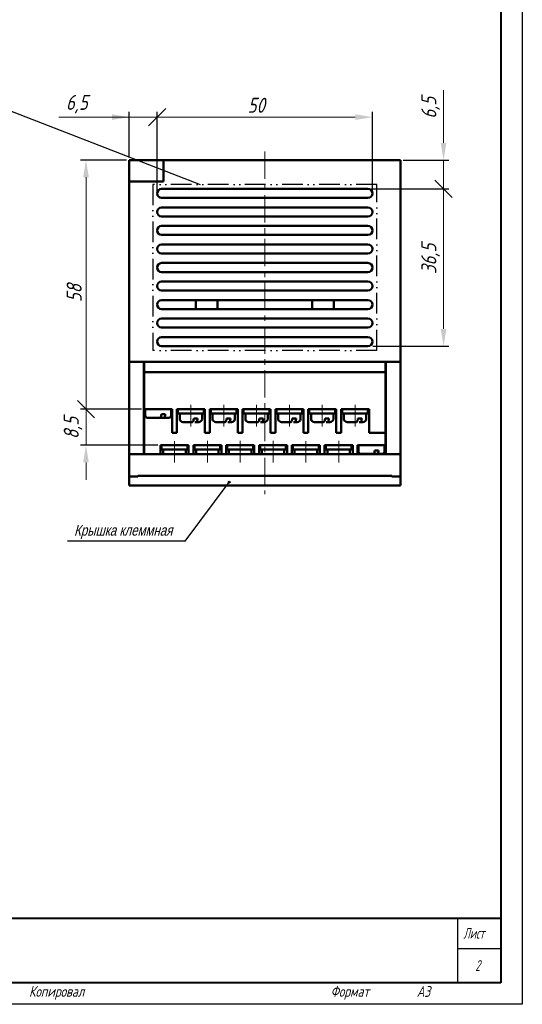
# Model space of a CAD drawing. Header units: millimetres. Extents: x 2171 to 3064, y 1134 to 1531.
# Tile 42 of 43: x 2948 to 3064, y 1134 to 1362. Entities that reach past the tile are written whole.
import ezdxf
from ezdxf.lldxf.tags import DXFTag

# ---------------------------------------------------------------- set-up
doc = ezdxf.new("R2010")
doc.units = ezdxf.units.MM
doc.linetypes.add('ACAD_ISO12W100', pattern=[21, 12, -3, 0, -3, 0, -3])
doc.linetypes.add('CENTER', pattern=[10.16, 6.35, -1.27, 1.27, -1.27])
for name, color, linetype, lineweight in [('help', 4, 'New Line1', 25), ('main', 5, 'Continuous', 50), ('size', 7, 'Continuous', 20), ('ОСЕВЫЕ', 1, 'CENTER', 15)]:
    doc.layers.add(name, color=color, linetype=linetype, lineweight=lineweight)
doc.layers.add('ФОРМАТ', color=7, linetype='Continuous')
doc.styles.add('GOST', font='GOST.shx', dxfattribs={"oblique": 15})
doc.styles.add('K5_TEXTSTYLE', font='win_eskd.shx', dxfattribs={"width": 0.8, "oblique": 15, "height": 3.5})
doc.styles.add('KTEXTSTYLE', font='GOST_AU.SHX', dxfattribs={"width": 0.96, "height": 5})
tags = doc.linetypes.add('New Line1', pattern=[0.8, 0.5, -0.3]).pattern_tags.tags
tags[6:7] = [DXFTag(74, 4), DXFTag(75, 0), DXFTag(340, '0'), DXFTag(46, 1.0), DXFTag(50, 0.0), DXFTag(44, 0.0), DXFTag(45, 0.0)]
tags[4:5] = [DXFTag(74, 4), DXFTag(75, 0), DXFTag(340, '0'), DXFTag(46, 1.0), DXFTag(50, 0.0), DXFTag(44, 0.0), DXFTag(45, 0.0)]
doc.dimstyles.new('ISO-25', dxfattribs={"dimtxt": 3.5, "dimasz": 4, "dimexe": 1.25, "dimexo": 0.625, "dimgap": 1, "dimtad": 1, "dimdec": 1, "dimrnd": 0.5, "dimtxsty": 'K5_TEXTSTYLE', "dimcen": 0, "dimclrd": 256, "dimclre": 256, "dimadec": 0, "dimazin": 2, "dimtfac": 1, "dimtdec": 1, "dimtmove": 0, "dimatfit": 1, "dimfxl": 1, "dimlwd": -1, "dimarcsym": 2})

# ---------------------------------------------------------------- blocks, each defined once
blk = doc.blocks.new('_Oblique')
at = {"color": 0, "linetype": 'ByBlock', "lineweight": -2}
blk.add_line((-0.5, -0.5), (0.5, 0.5), dxfattribs=at)
blk = doc.blocks.new('*D89')
at = {"layer": 'Defpoints', "color": 0}
for p in [(3029.52, 1339.78), (2979.52, 1322.06), (3029.52, 1322.06)]:
    blk.add_point(p, dxfattribs=at)
at = {"layer": 'size', "lineweight": -2, "ltscale": 5}
for p, q in [((2979.52, 1322.68), (2979.52, 1341.03)), ((3029.52, 1322.68), (3029.52, 1341.03))]:
    blk.add_line(p, q, dxfattribs=at)
at = {"layer": 'size', "ltscale": 5}
blk.add_line((2979.52, 1339.78), (3025.52, 1339.78), dxfattribs=at)
at = {"layer": 'size'}
blk.add_solid([(3025.52, 1339.12), (3025.52, 1340.45), (3029.52, 1339.78)], dxfattribs=at)
at = {"layer": 'size', "xscale": 4, "yscale": 4, "zscale": 4, "rotation": 180}
blk.add_blockref('_Oblique', (2979.52, 1339.78), dxfattribs=at)
at = {"layer": 'size', "color": 0, "linetype": 'ByBlock', "ltscale": 100, "insert": (3002.52, 1342.53), "char_height": 3.5, "attachment_point": 5, "style": 'GOST'}
blk.add_mtext('50', dxfattribs=at)
blk = doc.blocks.new('*D90')
at = {"layer": 'Defpoints', "color": 0}
for p in [(3028.97, 1323.11), (3028.97, 1286.61), (3046.02, 1286.61)]:
    blk.add_point(p, dxfattribs=at)
at = {"layer": 'size', "lineweight": -2, "ltscale": 5}
for p, q in [((3029.59, 1323.11), (3047.27, 1323.11)), ((3029.59, 1286.61), (3047.27, 1286.61))]:
    blk.add_line(p, q, dxfattribs=at)
at = {"layer": 'size', "ltscale": 5}
blk.add_line((3046.02, 1323.11), (3046.02, 1290.61), dxfattribs=at)
at = {"layer": 'size'}
blk.add_solid([(3045.35, 1290.61), (3046.68, 1290.61), (3046.02, 1286.61)], dxfattribs=at)
at = {"layer": 'size', "xscale": 4, "yscale": 4, "zscale": 4, "rotation": 90}
blk.add_blockref('_Oblique', (3046.02, 1323.11), dxfattribs=at)
at = {"layer": 'size', "color": 0, "linetype": 'ByBlock', "ltscale": 100, "insert": (3043, 1306.86), "char_height": 3.5, "attachment_point": 5, "rotation": 90, "style": 'GOST'}
blk.add_mtext('36,5', dxfattribs=at)
blk = doc.blocks.new('*D94')
at = {"layer": 'Defpoints', "color": 0}
for p in [(2963.02, 1271.97), (2976.52, 1271.97), (2980.32, 1263.57)]:
    blk.add_point(p, dxfattribs=at)
at = {"layer": 'size', "lineweight": -2, "ltscale": 5}
for p, q in [((2975.89, 1271.97), (2961.77, 1271.97)), ((2979.69, 1263.57), (2961.77, 1263.57))]:
    blk.add_line(p, q, dxfattribs=at)
at = {"layer": 'size', "ltscale": 5}
for p, q in [((2963.02, 1263.57), (2963.02, 1271.97)), ((2963.02, 1259.57), (2963.02, 1255.57))]:
    blk.add_line(p, q, dxfattribs=at)
at = {"layer": 'size'}
blk.add_solid([(2963.68, 1259.57), (2962.35, 1259.57), (2963.02, 1263.57)], dxfattribs=at)
at = {"layer": 'size', "xscale": 4, "yscale": 4, "zscale": 4, "rotation": 90}
blk.add_blockref('_Oblique', (2963.02, 1271.97), dxfattribs=at)
at = {"layer": 'size', "color": 0, "linetype": 'ByBlock', "ltscale": 100, "insert": (2960, 1267.57), "char_height": 3.5, "attachment_point": 5, "rotation": 90, "style": 'GOST'}
blk.add_mtext('8,5', dxfattribs=at)
blk = doc.blocks.new('*D91')
at = {"layer": 'Defpoints', "color": 0}
for p in [(2963.02, 1329.81), (2973.02, 1329.81), (2973.02, 1271.97)]:
    blk.add_point(p, dxfattribs=at)
at = {"layer": 'size', "lineweight": -2, "ltscale": 5}
for p, q in [((2972.39, 1329.81), (2961.77, 1329.81)), ((2972.39, 1271.97), (2961.77, 1271.97))]:
    blk.add_line(p, q, dxfattribs=at)
at = {"layer": 'size', "ltscale": 5}
blk.add_line((2963.02, 1271.97), (2963.02, 1325.81), dxfattribs=at)
at = {"layer": 'size'}
blk.add_solid([(2963.68, 1325.81), (2962.35, 1325.81), (2963.02, 1329.81)], dxfattribs=at)
at = {"layer": 'size', "xscale": 4, "yscale": 4, "zscale": 4, "rotation": 270}
blk.add_blockref('_Oblique', (2963.02, 1271.97), dxfattribs=at)
at = {"layer": 'size', "color": 0, "linetype": 'ByBlock', "ltscale": 100, "insert": (2960.27, 1298.89), "char_height": 3.5, "attachment_point": 5, "rotation": 90, "style": 'GOST'}
blk.add_mtext('58', dxfattribs=at)
blk = doc.blocks.new('*D92')
at = {"layer": 'Defpoints', "color": 0}
for p in [(2979.52, 1339.78), (2973.02, 1329.81), (2979.52, 1322.06)]:
    blk.add_point(p, dxfattribs=at)
at = {"layer": 'size', "lineweight": -2, "ltscale": 5}
for p, q in [((2973.02, 1330.43), (2973.02, 1341.03)), ((2979.52, 1322.68), (2979.52, 1341.03))]:
    blk.add_line(p, q, dxfattribs=at)
at = {"layer": 'size', "ltscale": 5}
for p, q in [((2973.02, 1339.78), (2956.74, 1339.78)), ((2969.02, 1339.78), (2965.02, 1339.78)), ((2973.02, 1339.78), (2979.52, 1339.78))]:
    blk.add_line(p, q, dxfattribs=at)
at = {"layer": 'size'}
blk.add_solid([(2969.02, 1339.12), (2969.02, 1340.45), (2973.02, 1339.78)], dxfattribs=at)
at = {"layer": 'size', "xscale": 4, "yscale": 4, "zscale": 4, "rotation": 180}
blk.add_blockref('_Oblique', (2979.52, 1339.78), dxfattribs=at)
at = {"layer": 'size', "color": 0, "linetype": 'ByBlock', "ltscale": 100, "insert": (2960.88, 1342.8), "char_height": 3.5, "attachment_point": 5, "style": 'GOST'}
blk.add_mtext('6,5', dxfattribs=at)
blk = doc.blocks.new('*D93')
at = {"layer": 'Defpoints', "color": 0}
for p in [(3036.02, 1329.81), (3046.02, 1329.81), (3028.47, 1323.11)]:
    blk.add_point(p, dxfattribs=at)
at = {"layer": 'size', "ltscale": 5}
for p, q in [((3046.02, 1333.81), (3046.02, 1346.08)), ((3046.02, 1323.11), (3046.02, 1329.81)), ((3046.02, 1323.11), (3046.02, 1319.11))]:
    blk.add_line(p, q, dxfattribs=at)
at = {"layer": 'size', "lineweight": -2, "ltscale": 5}
for p, q in [((3036.64, 1329.81), (3047.27, 1329.81)), ((3029.09, 1323.11), (3047.27, 1323.11))]:
    blk.add_line(p, q, dxfattribs=at)
at = {"layer": 'size'}
blk.add_solid([(3045.35, 1333.81), (3046.68, 1333.81), (3046.02, 1329.81)], dxfattribs=at)
at = {"layer": 'size', "xscale": 4, "yscale": 4, "zscale": 4, "rotation": 90}
blk.add_blockref('_Oblique', (3046.02, 1323.11), dxfattribs=at)
at = {"layer": 'size', "color": 0, "linetype": 'ByBlock', "ltscale": 100, "insert": (3043, 1341.94), "char_height": 3.5, "attachment_point": 5, "rotation": 90, "style": 'GOST'}
blk.add_mtext('6,5', dxfattribs=at)

msp = doc.modelspace()

# ---------------------------------------------------------------- hatches: boundary and pattern name
at = {"layer": 'help', "lineweight": 25, "ltscale": 5}
h = msp.add_hatch(color=256, dxfattribs=at)
h.dxf.hatch_style = 1
h.paths.add_polyline_path([(2996.046, 1254.999, 1), (2996.446, 1254.999, 1)])

# ---------------------------------------------------------------- linework, layer by layer
at = {"layer": 'help', "linetype": 'ByBlock', "ltscale": 5}
for p, q in [((2918.129, 1351.805), (2989.537, 1324.105)), ((2986.051, 1241.326), (2996.246, 1254.999))]:
    msp.add_line(p, q, dxfattribs=at)
at = {"layer": 'help', "linetype": 'ACAD_ISO12W100', "ltscale": 0.4}
for p, q in [((2978.516, 1324.105), (2978.516, 1285.605)), ((3030.516, 1324.105), (2978.516, 1324.105)), ((3030.516, 1285.605), (3030.516, 1324.105)), ((3030.516, 1285.605), (2978.516, 1285.605))]:
    msp.add_line(p, q, dxfattribs=at)
at = {"layer": 'help', "linetype": 'ByBlock', "lineweight": -2, "ltscale": 2}
msp.add_line((2986.051, 1241.326), (2958.714, 1241.326), dxfattribs=at)
at = {"layer": 'help', "linetype": 'ByBlock', "lineweight": 25, "ltscale": 5}
msp.add_circle((2996.246, 1254.999), 0.2, dxfattribs=at)
at = {"layer": 'main'}
for p, q in [((2973.016, 1324.805), (2973.016, 1329.805)), ((3036.016, 1329.805), (2973.016, 1329.805)), ((2981.016, 1324.805), (2981.016, 1329.805)), ((3036.016, 1329.805), (3036.016, 1261.474)), ((2981.016, 1324.805), (2973.016, 1324.805)), ((2973.016, 1324.805), (2973.016, 1261.474)), ((3036.016, 1282.974), (2973.016, 1282.974)), ((2976.416, 1282.974), (2976.416, 1261.474)), ((2976.516, 1271.974), (2976.516, 1282.974)), ((3032.516, 1266.474), (3032.516, 1282.974)), ((3032.616, 1282.974), (3032.616, 1261.474)), ((2982.996, 1271.974), (2976.516, 1271.974)), ((2976.516, 1261.474), (2976.516, 1271.974)), ((2976.756, 1271.964), (2976.756, 1270.464)), ((2979.756, 1271.964), (2976.756, 1271.964)), ((2982.756, 1271.964), (2979.756, 1271.964)), ((2982.756, 1270.464), (2982.756, 1271.964)), ((2982.996, 1271.974), (2982.996, 1267.474)), ((2990.616, 1271.974), (2984.116, 1271.974)), ((2984.116, 1271.974), (2984.116, 1267.474)), ((2990.366, 1271.964), (2984.366, 1271.964)), ((2984.366, 1270.964), (2984.366, 1271.964)), ((2990.366, 1270.964), (2990.366, 1271.964)), ((2990.616, 1271.974), (2990.616, 1267.474)), ((2998.236, 1271.974), (2991.736, 1271.974)), ((2991.736, 1271.974), (2991.736, 1267.474)), ((2997.986, 1271.964), (2991.986, 1271.964)), ((2991.986, 1270.964), (2991.986, 1271.964)), ((2997.986, 1270.964), (2997.986, 1271.964)), ((2998.236, 1271.974), (2998.236, 1267.474)), ((3005.856, 1271.974), (2999.356, 1271.974)), ((2999.356, 1271.974), (2999.356, 1267.474)), ((2999.606, 1270.964), (2999.606, 1271.964)), ((3005.606, 1271.964), (2999.606, 1271.964)), ((3005.606, 1270.964), (3005.606, 1271.964)), ((3005.856, 1271.974), (3005.856, 1267.474)), ((3013.476, 1271.974), (3006.976, 1271.974)), ((3006.976, 1271.974), (3006.976, 1267.474)), ((3007.226, 1270.964), (3007.226, 1271.964)), ((3013.226, 1271.964), (3007.226, 1271.964)), ((3013.226, 1270.964), (3013.226, 1271.964)), ((3013.476, 1271.974), (3013.476, 1267.474)), ((3021.096, 1271.974), (3014.596, 1271.974)), ((3014.596, 1271.974), (3014.596, 1267.474)), ((3014.846, 1270.964), (3014.846, 1271.964)), ((3020.846, 1271.964), (3014.846, 1271.964)), ((3020.846, 1270.964), (3020.846, 1271.964)), ((3021.096, 1271.974), (3021.096, 1267.474)), ((3028.716, 1271.974), (3022.216, 1271.974)), ((3022.216, 1271.974), (3022.216, 1267.474)), ((3028.466, 1271.964), (3022.466, 1271.964)), ((3022.466, 1270.964), (3022.466, 1271.964)), ((3028.466, 1270.964), (3028.466, 1271.964)), ((3028.716, 1271.974), (3028.716, 1267.474)), ((2979.756, 1269.964), (2977.256, 1269.964)), ((2982.256, 1269.964), (2979.756, 1269.964)), ((2980.509, 1270.764), (2980.982, 1270.764)), ((2980.863, 1269.964), (2980.787, 1269.964)), ((2980.863, 1269.964), (2981.057, 1269.964)), ((2980.982, 1270.764), (2981.414, 1270.764)), ((2990.366, 1270.964), (2984.366, 1270.964)), ((2988.019, 1269.764), (2988.491, 1269.764)), ((2988.491, 1269.764), (2988.924, 1269.764)), ((2997.986, 1270.964), (2991.986, 1270.964)), ((2995.639, 1269.764), (2996.111, 1269.764)), ((2996.111, 1269.764), (2996.544, 1269.764)), ((3005.606, 1270.964), (2999.606, 1270.964)), ((3003.259, 1269.764), (3003.731, 1269.764)), ((3003.731, 1269.764), (3004.164, 1269.764)), ((3013.226, 1270.964), (3007.226, 1270.964)), ((3010.879, 1269.764), (3011.351, 1269.764)), ((3011.351, 1269.764), (3011.784, 1269.764)), ((3020.846, 1270.964), (3014.846, 1270.964)), ((3018.499, 1269.764), (3018.971, 1269.764)), ((3018.971, 1269.764), (3019.404, 1269.764)), ((3028.466, 1270.964), (3022.466, 1270.964)), ((3026.119, 1269.764), (3026.591, 1269.764)), ((3026.591, 1269.764), (3027.024, 1269.764)), ((2982.996, 1266.474), (2982.996, 1267.474)), ((2984.116, 1267.474), (2984.116, 1266.474)), ((2987.661, 1268.964), (2985.54, 1268.964)), ((2985.57, 1268.964), (2985.977, 1268.964)), ((2986.437, 1268.964), (2985.977, 1268.964)), ((2987.071, 1268.964), (2987.266, 1268.964)), ((2988.372, 1268.964), (2988.296, 1268.964)), ((2988.372, 1268.964), (2988.566, 1268.964)), ((2989.193, 1268.964), (2988.566, 1268.964)), ((2988.737, 1268.964), (2989.163, 1268.964)), ((2990.616, 1266.474), (2990.616, 1267.474)), ((2991.736, 1267.474), (2991.736, 1266.474)), ((2995.281, 1268.964), (2993.16, 1268.964)), ((2993.19, 1268.964), (2993.597, 1268.964)), ((2994.057, 1268.964), (2993.597, 1268.964)), ((2994.691, 1268.964), (2994.886, 1268.964)), ((2995.992, 1268.964), (2995.916, 1268.964)), ((2995.992, 1268.964), (2996.186, 1268.964)), ((2996.813, 1268.964), (2996.186, 1268.964)), ((2996.357, 1268.964), (2996.783, 1268.964)), ((2998.236, 1266.474), (2998.236, 1267.474)), ((2999.356, 1267.474), (2999.356, 1266.474)), ((3002.901, 1268.964), (3000.78, 1268.964)), ((3000.81, 1268.964), (3001.217, 1268.964)), ((3001.677, 1268.964), (3001.217, 1268.964)), ((3002.311, 1268.964), (3002.506, 1268.964)), ((3003.612, 1268.964), (3003.536, 1268.964)), ((3003.612, 1268.964), (3003.806, 1268.964)), ((3004.433, 1268.964), (3003.806, 1268.964)), ((3003.977, 1268.964), (3004.403, 1268.964)), ((3005.856, 1266.474), (3005.856, 1267.474)), ((3006.976, 1267.474), (3006.976, 1266.474)), ((3010.521, 1268.964), (3008.4, 1268.964)), ((3008.43, 1268.964), (3008.837, 1268.964)), ((3009.297, 1268.964), (3008.837, 1268.964)), ((3009.931, 1268.964), (3010.126, 1268.964)), ((3011.232, 1268.964), (3011.156, 1268.964)), ((3011.232, 1268.964), (3011.426, 1268.964)), ((3012.053, 1268.964), (3011.426, 1268.964)), ((3011.597, 1268.964), (3012.023, 1268.964)), ((3013.476, 1266.474), (3013.476, 1267.474)), ((3014.596, 1267.474), (3014.596, 1266.474)), ((3018.141, 1268.964), (3016.02, 1268.964)), ((3016.05, 1268.964), (3016.457, 1268.964)), ((3016.917, 1268.964), (3016.457, 1268.964)), ((3017.551, 1268.964), (3017.746, 1268.964)), ((3018.852, 1268.964), (3018.776, 1268.964)), ((3018.852, 1268.964), (3019.046, 1268.964)), ((3019.673, 1268.964), (3019.046, 1268.964)), ((3019.217, 1268.964), (3019.643, 1268.964)), ((3021.096, 1266.474), (3021.096, 1267.474)), ((3022.216, 1267.474), (3022.216, 1266.474)), ((3025.761, 1268.964), (3023.64, 1268.964)), ((3023.67, 1268.964), (3024.077, 1268.964)), ((3024.537, 1268.964), (3024.077, 1268.964)), ((3025.171, 1268.964), (3025.366, 1268.964)), ((3026.472, 1268.964), (3026.396, 1268.964)), ((3026.472, 1268.964), (3026.666, 1268.964)), ((3027.293, 1268.964), (3026.666, 1268.964)), ((3026.837, 1268.964), (3027.263, 1268.964)), ((3028.716, 1266.474), (3028.716, 1267.474)), ((2984.116, 1266.474), (2982.996, 1266.474)), ((2991.736, 1266.474), (2990.616, 1266.474)), ((2999.356, 1266.474), (2998.236, 1266.474)), ((3006.976, 1266.474), (3005.856, 1266.474)), ((3014.596, 1266.474), (3013.476, 1266.474)), ((3022.216, 1266.474), (3021.096, 1266.474)), ((3032.516, 1266.474), (3028.716, 1266.474)), ((3032.516, 1263.574), (3032.516, 1266.474)), ((2980.316, 1263.574), (2980.316, 1261.474)), ((2986.816, 1263.574), (2980.316, 1263.574)), ((2980.566, 1262.564), (2980.566, 1263.564)), ((2986.566, 1263.564), (2980.566, 1263.564)), ((2986.566, 1262.564), (2980.566, 1262.564)), ((2986.566, 1262.564), (2986.566, 1263.564)), ((2986.816, 1263.574), (2986.816, 1261.474)), ((2994.436, 1263.574), (2987.936, 1263.574)), ((2987.936, 1263.574), (2987.936, 1261.474)), ((2994.186, 1263.564), (2988.186, 1263.564)), ((2988.186, 1262.564), (2988.186, 1263.564)), ((2994.186, 1262.564), (2988.186, 1262.564)), ((2994.186, 1262.564), (2994.186, 1263.564)), ((2994.436, 1263.574), (2994.436, 1261.474)), ((3002.056, 1263.574), (2995.556, 1263.574)), ((2995.556, 1263.574), (2995.556, 1261.474)), ((2995.806, 1262.564), (2995.806, 1263.564)), ((3001.806, 1263.564), (2995.806, 1263.564)), ((3001.806, 1262.564), (2995.806, 1262.564)), ((3001.806, 1262.564), (3001.806, 1263.564)), ((3002.056, 1263.574), (3002.056, 1261.474)), ((3009.676, 1263.574), (3003.176, 1263.574)), ((3003.176, 1263.574), (3003.176, 1261.474)), ((3003.426, 1262.564), (3003.426, 1263.564)), ((3009.426, 1263.564), (3003.426, 1263.564)), ((3009.426, 1262.564), (3003.426, 1262.564)), ((3009.426, 1262.564), (3009.426, 1263.564)), ((3009.676, 1263.574), (3009.676, 1261.474)), ((3017.296, 1263.574), (3010.796, 1263.574)), ((3010.796, 1263.574), (3010.796, 1261.474)), ((3011.046, 1262.564), (3011.046, 1263.564)), ((3017.046, 1263.564), (3011.046, 1263.564)), ((3017.046, 1262.564), (3011.046, 1262.564)), ((3017.046, 1262.564), (3017.046, 1263.564)), ((3017.296, 1263.574), (3017.296, 1261.474)), ((3024.916, 1263.574), (3018.416, 1263.574)), ((3018.416, 1263.574), (3018.416, 1261.474)), ((3018.666, 1262.564), (3018.666, 1263.564)), ((3024.666, 1263.564), (3018.666, 1263.564)), ((3024.666, 1262.564), (3018.666, 1262.564)), ((3024.666, 1262.564), (3024.666, 1263.564)), ((3024.916, 1263.574), (3024.916, 1261.474)), ((3032.516, 1263.574), (3026.036, 1263.574)), ((3026.036, 1263.574), (3026.036, 1261.474)), ((3026.276, 1263.564), (3026.276, 1262.064)), ((3029.276, 1263.564), (3026.276, 1263.564)), ((3032.276, 1263.564), (3029.276, 1263.564)), ((3030.029, 1262.364), (3030.502, 1262.364)), ((3030.502, 1262.364), (3030.934, 1262.364)), ((3032.276, 1262.064), (3032.276, 1263.564)), ((2976.416, 1261.474), (2973.016, 1261.474)), ((2973.016, 1261.474), (2973.016, 1254.205)), ((3036.016, 1261.474), (2973.016, 1261.474)), ((2973.016, 1261.474), (2973.016, 1259.002)), ((2976.416, 1261.474), (2973.016, 1261.474)), ((3029.276, 1261.564), (3026.776, 1261.564)), ((3031.776, 1261.564), (3029.276, 1261.564)), ((3030.383, 1261.564), (3030.307, 1261.564)), ((3030.383, 1261.564), (3030.577, 1261.564)), ((3036.016, 1261.474), (3032.616, 1261.474)), ((3036.016, 1261.474), (3032.616, 1261.474)), ((3036.016, 1261.474), (3036.016, 1254.205)), ((3036.016, 1261.474), (3036.016, 1259.002)), ((2973.016, 1256.347), (2975.016, 1256.347)), ((2975.016, 1256.487), (2975.016, 1256.491)), ((2975.016, 1256.491), (3034.016, 1256.491)), ((2975.016, 1256.487), (2975.016, 1256.474)), ((2975.016, 1256.349), (2975.016, 1256.474)), ((2975.016, 1256.347), (2975.016, 1256.349)), ((3034.016, 1256.491), (3034.016, 1256.487)), ((3034.016, 1256.474), (3034.016, 1256.487)), ((3034.016, 1256.474), (3034.016, 1256.349)), ((3034.016, 1256.349), (3034.016, 1256.347)), ((3034.016, 1256.347), (3036.016, 1256.347)), ((2973.016, 1254.205), (3036.016, 1254.205))]:
    msp.add_line(p, q, dxfattribs=at)
at = {"layer": 'main', "color": 5}
for p, q in [((3028.466, 1323.105), (2980.566, 1323.105)), ((2980.566, 1321.005), (3028.466, 1321.005)), ((3028.466, 1318.805), (2980.566, 1318.805)), ((2980.566, 1316.705), (3028.466, 1316.705)), ((3028.466, 1314.505), (2980.566, 1314.505)), ((3029.319, 1314.067), (3029.216, 1314.067)), ((2980.566, 1312.405), (3028.466, 1312.405)), ((3028.466, 1310.205), (2980.566, 1310.205)), ((2980.566, 1308.105), (3028.466, 1308.105)), ((3028.466, 1305.905), (2980.566, 1305.905)), ((2980.566, 1303.805), (3028.466, 1303.805)), ((3028.466, 1301.605), (2980.566, 1301.605)), ((2980.566, 1299.505), (3028.466, 1299.505)), ((3028.466, 1297.305), (2980.566, 1297.305)), ((2988.516, 1297.305), (2988.516, 1295.205)), ((2993.516, 1295.205), (2993.516, 1297.305)), ((3015.516, 1295.205), (3015.516, 1297.305)), ((3020.516, 1297.305), (3020.516, 1295.205)), ((2980.566, 1295.205), (3028.466, 1295.205)), ((3028.466, 1293.005), (2980.566, 1293.005)), ((2980.566, 1290.905), (3028.466, 1290.905)), ((3028.466, 1288.705), (2980.566, 1288.705)), ((2980.566, 1286.605), (3028.466, 1286.605))]:
    msp.add_line(p, q, dxfattribs=at)
at = {"layer": 'main', "ltscale": 5}
for p, q in [((2976.516, 1280.574), (3032.516, 1280.574)), ((2989.966, 1270.964), (2984.766, 1270.964)), ((2984.766, 1269.559), (2984.766, 1270.964)), ((2989.966, 1269.559), (2989.966, 1270.964)), ((2997.586, 1270.964), (2992.386, 1270.964)), ((2992.386, 1269.559), (2992.386, 1270.964)), ((2997.586, 1269.559), (2997.586, 1270.964)), ((3005.206, 1270.964), (3000.006, 1270.964)), ((3000.006, 1269.559), (3000.006, 1270.964)), ((3005.206, 1269.559), (3005.206, 1270.964)), ((3012.826, 1270.964), (3007.626, 1270.964)), ((3007.626, 1269.559), (3007.626, 1270.964)), ((3012.826, 1269.559), (3012.826, 1270.964)), ((3020.446, 1270.964), (3015.246, 1270.964)), ((3015.246, 1269.559), (3015.246, 1270.964)), ((3020.446, 1269.559), (3020.446, 1270.964)), ((3028.066, 1270.964), (3022.866, 1270.964)), ((3022.866, 1269.559), (3022.866, 1270.964)), ((3028.066, 1269.559), (3028.066, 1270.964)), ((2986.166, 1262.564), (2980.966, 1262.564)), ((2980.966, 1261.474), (2980.966, 1262.564)), ((2986.166, 1261.474), (2986.166, 1262.564)), ((2993.786, 1262.564), (2988.586, 1262.564)), ((2988.586, 1261.474), (2988.586, 1262.564)), ((2993.786, 1261.474), (2993.786, 1262.564)), ((3001.406, 1262.564), (2996.206, 1262.564)), ((2996.206, 1261.474), (2996.206, 1262.564)), ((3001.406, 1261.474), (3001.406, 1262.564)), ((3009.026, 1262.564), (3003.826, 1262.564)), ((3003.826, 1261.474), (3003.826, 1262.564)), ((3009.026, 1261.474), (3009.026, 1262.564)), ((3016.646, 1262.564), (3011.446, 1262.564)), ((3011.446, 1261.474), (3011.446, 1262.564)), ((3016.646, 1261.474), (3016.646, 1262.564)), ((3024.266, 1262.564), (3019.066, 1262.564)), ((3019.066, 1261.474), (3019.066, 1262.564)), ((3024.266, 1261.474), (3024.266, 1262.564))]:
    msp.add_line(p, q, dxfattribs=at)
at = {"layer": 'main', "color": 5}
for centre, start, end in [((2980.566, 1322.055), 90, 270), ((3028.466, 1322.055), 270, 90), ((2980.566, 1317.755), 90, 270), ((3028.466, 1317.755), 270, 90), ((2980.566, 1313.455), 90, 270), ((3028.466, 1313.455), 270, 90), ((2980.566, 1309.155), 90, 270), ((3028.466, 1309.155), 270, 90), ((2980.566, 1304.855), 90, 270), ((3028.466, 1304.855), 270, 90), ((2980.566, 1300.555), 90, 270), ((3028.466, 1300.555), 270, 90), ((2980.566, 1296.255), 90, 270), ((3028.466, 1296.255), 270, 90), ((2980.566, 1291.955), 90, 270), ((3028.466, 1291.955), 270, 90), ((2980.566, 1287.655), 90, 270), ((3028.466, 1287.655), 270, 90)]:
    msp.add_arc(centre, 1.05, start, end, dxfattribs=at)
at = {"layer": 'main'}
for centre, radius, start, end in [((2977.256, 1270.464), 0.5, 180, 270), ((2982.256, 1270.464), 0.5, 270, 0), ((2985.54, 1269.764), 0.8, 194.84378, 270), ((2989.193, 1269.764), 0.8, 270, 345.15622), ((2993.16, 1269.764), 0.8, 194.84378, 270), ((2996.813, 1269.764), 0.8, 270, 345.15622), ((3000.78, 1269.764), 0.8, 194.84378, 270), ((3004.433, 1269.764), 0.8, 270, 345.15622), ((3008.4, 1269.764), 0.8, 194.84378, 270), ((3012.053, 1269.764), 0.8, 270, 345.15622), ((3016.02, 1269.764), 0.8, 194.84378, 270), ((3019.673, 1269.764), 0.8, 270, 345.15622), ((3023.64, 1269.764), 0.8, 194.84378, 270), ((3027.293, 1269.764), 0.8, 270, 345.15622), ((3026.776, 1262.064), 0.5, 180, 270), ((3031.776, 1262.064), 0.5, 270, 0)]:
    msp.add_arc(centre, radius, start, end, dxfattribs=at)
for points, knots in [([(2980.49, 1270.559), (2980.483, 1270.495), (2980.466, 1270.395), (2980.434, 1270.284), (2980.392, 1270.171), (2980.343, 1270.084), (2980.282, 1270.017), (2980.225, 1269.975), (2980.18, 1269.964), (2980.152, 1269.964)], [0, 0, 0, 0, 1.8618631, 3.0196203, 3.7213082, 6.0415666, 7.0513487, 8.1509962, 10, 10, 10, 10]), ([(2981.057, 1269.964), (2981.073, 1269.964), (2981.101, 1269.968), (2981.15, 1269.989), (2981.194, 1270.024), (2981.238, 1270.076), (2981.27, 1270.125), (2981.297, 1270.177), (2981.329, 1270.253), (2981.367, 1270.378), (2981.388, 1270.494), (2981.395, 1270.559)], [0, 0, 0, 0, 1.2995453, 2.2280855, 3.8984223, 5.0104693, 6.122818, 6.8644741, 7.7663048, 9.7403856, 12, 12, 12, 12]), ([(2988, 1269.559), (2987.992, 1269.495), (2987.975, 1269.395), (2987.943, 1269.284), (2987.901, 1269.171), (2987.852, 1269.084), (2987.791, 1269.017), (2987.734, 1268.975), (2987.689, 1268.964), (2987.661, 1268.964)], [0, 0, 0, 0, 1.8618631, 3.0196203, 3.7213082, 6.0415666, 7.0513487, 8.1509962, 10, 10, 10, 10]), ([(2988.566, 1268.964), (2988.583, 1268.964), (2988.611, 1268.968), (2988.659, 1268.989), (2988.704, 1269.024), (2988.748, 1269.076), (2988.779, 1269.125), (2988.806, 1269.177), (2988.838, 1269.253), (2988.877, 1269.378), (2988.897, 1269.494), (2988.904, 1269.559)], [0, 0, 0, 0, 1.2995453, 2.2280855, 3.8984223, 5.0104693, 6.122818, 6.8644741, 7.7663048, 9.7403856, 12, 12, 12, 12]), ([(2995.62, 1269.559), (2995.612, 1269.495), (2995.595, 1269.395), (2995.563, 1269.284), (2995.521, 1269.171), (2995.472, 1269.084), (2995.411, 1269.017), (2995.354, 1268.975), (2995.309, 1268.964), (2995.281, 1268.964)], [0, 0, 0, 0, 1.8618631, 3.0196203, 3.7213082, 6.0415666, 7.0513487, 8.1509962, 10, 10, 10, 10]), ([(2996.186, 1268.964), (2996.203, 1268.964), (2996.231, 1268.968), (2996.279, 1268.989), (2996.324, 1269.024), (2996.368, 1269.076), (2996.399, 1269.125), (2996.426, 1269.177), (2996.458, 1269.253), (2996.497, 1269.378), (2996.517, 1269.494), (2996.524, 1269.559)], [0, 0, 0, 0, 1.2995453, 2.2280855, 3.8984223, 5.0104693, 6.122818, 6.8644741, 7.7663048, 9.7403856, 12, 12, 12, 12]), ([(3003.24, 1269.559), (3003.232, 1269.495), (3003.215, 1269.395), (3003.183, 1269.284), (3003.141, 1269.171), (3003.092, 1269.084), (3003.031, 1269.017), (3002.974, 1268.975), (3002.929, 1268.964), (3002.901, 1268.964)], [0, 0, 0, 0, 1.8618631, 3.0196203, 3.7213082, 6.0415666, 7.0513487, 8.1509962, 10, 10, 10, 10]), ([(3003.806, 1268.964), (3003.823, 1268.964), (3003.851, 1268.968), (3003.899, 1268.989), (3003.944, 1269.024), (3003.988, 1269.076), (3004.019, 1269.125), (3004.046, 1269.177), (3004.078, 1269.253), (3004.117, 1269.378), (3004.137, 1269.494), (3004.145, 1269.559)], [0, 0, 0, 0, 1.2995453, 2.2280855, 3.8984223, 5.0104693, 6.122818, 6.8644741, 7.7663048, 9.7403856, 12, 12, 12, 12]), ([(3010.86, 1269.559), (3010.852, 1269.495), (3010.835, 1269.395), (3010.803, 1269.284), (3010.761, 1269.171), (3010.712, 1269.084), (3010.651, 1269.017), (3010.594, 1268.975), (3010.549, 1268.964), (3010.521, 1268.964)], [0, 0, 0, 0, 1.8618631, 3.0196203, 3.7213082, 6.0415666, 7.0513487, 8.1509962, 10, 10, 10, 10]), ([(3011.426, 1268.964), (3011.443, 1268.964), (3011.471, 1268.968), (3011.519, 1268.989), (3011.564, 1269.024), (3011.608, 1269.076), (3011.639, 1269.125), (3011.666, 1269.177), (3011.698, 1269.253), (3011.737, 1269.378), (3011.757, 1269.494), (3011.765, 1269.559)], [0, 0, 0, 0, 1.2995453, 2.2280855, 3.8984223, 5.0104693, 6.122818, 6.8644741, 7.7663048, 9.7403856, 12, 12, 12, 12]), ([(3018.48, 1269.559), (3018.472, 1269.495), (3018.455, 1269.395), (3018.423, 1269.284), (3018.381, 1269.171), (3018.332, 1269.084), (3018.271, 1269.017), (3018.214, 1268.975), (3018.169, 1268.964), (3018.141, 1268.964)], [0, 0, 0, 0, 1.8618631, 3.0196203, 3.7213082, 6.0415666, 7.0513487, 8.1509962, 10, 10, 10, 10]), ([(3019.046, 1268.964), (3019.063, 1268.964), (3019.091, 1268.968), (3019.139, 1268.989), (3019.184, 1269.024), (3019.228, 1269.076), (3019.259, 1269.125), (3019.286, 1269.177), (3019.318, 1269.253), (3019.357, 1269.378), (3019.377, 1269.494), (3019.384, 1269.559)], [0, 0, 0, 0, 1.2995453, 2.2280855, 3.8984223, 5.0104693, 6.122818, 6.8644741, 7.7663048, 9.7403856, 12, 12, 12, 12]), ([(3026.1, 1269.559), (3026.092, 1269.495), (3026.075, 1269.395), (3026.043, 1269.284), (3026.001, 1269.171), (3025.952, 1269.084), (3025.891, 1269.017), (3025.834, 1268.975), (3025.789, 1268.964), (3025.761, 1268.964)], [0, 0, 0, 0, 1.8618631, 3.0196203, 3.7213082, 6.0415666, 7.0513487, 8.1509962, 10, 10, 10, 10]), ([(3026.666, 1268.964), (3026.683, 1268.964), (3026.711, 1268.968), (3026.759, 1268.989), (3026.804, 1269.024), (3026.848, 1269.076), (3026.879, 1269.125), (3026.906, 1269.177), (3026.938, 1269.253), (3026.977, 1269.378), (3026.997, 1269.494), (3027.004, 1269.559)], [0, 0, 0, 0, 1.2995453, 2.2280855, 3.8984223, 5.0104693, 6.122818, 6.8644741, 7.7663048, 9.7403856, 12, 12, 12, 12]), ([(3030.01, 1262.159), (3030.003, 1262.095), (3029.986, 1261.995), (3029.954, 1261.884), (3029.912, 1261.771), (3029.863, 1261.684), (3029.802, 1261.617), (3029.745, 1261.575), (3029.7, 1261.564), (3029.672, 1261.564)], [0, 0, 0, 0, 1.8618631, 3.0196203, 3.7213082, 6.0415666, 7.0513487, 8.1509962, 10, 10, 10, 10]), ([(3030.577, 1261.564), (3030.593, 1261.564), (3030.621, 1261.568), (3030.67, 1261.589), (3030.714, 1261.624), (3030.758, 1261.676), (3030.79, 1261.725), (3030.817, 1261.777), (3030.849, 1261.853), (3030.887, 1261.978), (3030.908, 1262.094), (3030.915, 1262.159)], [0, 0, 0, 0, 1.2995453, 2.2280855, 3.8984223, 5.0104693, 6.122818, 6.8644741, 7.7663048, 9.7403856, 12, 12, 12, 12])]:
    msp.add_open_spline(points, degree=3, knots=knots, dxfattribs=at)
for points in [[(2980.509, 1270.764), (2980.507, 1270.729), (2980.501, 1270.66), (2980.494, 1270.592), (2980.49, 1270.559)], [(2981.395, 1270.559), (2981.399, 1270.592), (2981.406, 1270.66), (2981.412, 1270.729), (2981.414, 1270.764)], [(2988.019, 1269.764), (2988.016, 1269.729), (2988.011, 1269.66), (2988.003, 1269.592), (2988, 1269.559)], [(2988.904, 1269.559), (2988.908, 1269.592), (2988.915, 1269.66), (2988.921, 1269.729), (2988.924, 1269.764)], [(2995.639, 1269.764), (2995.636, 1269.729), (2995.631, 1269.66), (2995.623, 1269.592), (2995.62, 1269.559)], [(2996.524, 1269.559), (2996.528, 1269.592), (2996.535, 1269.66), (2996.541, 1269.729), (2996.544, 1269.764)], [(3003.259, 1269.764), (3003.256, 1269.729), (3003.251, 1269.66), (3003.243, 1269.592), (3003.24, 1269.559)], [(3004.145, 1269.559), (3004.148, 1269.592), (3004.155, 1269.66), (3004.161, 1269.729), (3004.164, 1269.764)], [(3010.879, 1269.764), (3010.876, 1269.729), (3010.871, 1269.66), (3010.863, 1269.592), (3010.86, 1269.559)], [(3011.765, 1269.559), (3011.768, 1269.592), (3011.775, 1269.66), (3011.781, 1269.729), (3011.784, 1269.764)], [(3018.499, 1269.764), (3018.496, 1269.729), (3018.491, 1269.66), (3018.483, 1269.592), (3018.48, 1269.559)], [(3019.384, 1269.559), (3019.388, 1269.592), (3019.395, 1269.66), (3019.401, 1269.729), (3019.404, 1269.764)], [(3026.119, 1269.764), (3026.116, 1269.729), (3026.111, 1269.66), (3026.103, 1269.592), (3026.1, 1269.559)], [(3027.004, 1269.559), (3027.008, 1269.592), (3027.015, 1269.66), (3027.021, 1269.729), (3027.024, 1269.764)], [(3030.029, 1262.364), (3030.027, 1262.329), (3030.021, 1262.26), (3030.014, 1262.192), (3030.01, 1262.159)], [(3030.915, 1262.159), (3030.919, 1262.192), (3030.926, 1262.26), (3030.932, 1262.329), (3030.934, 1262.364)]]:
    msp.add_open_spline(points, degree=3, dxfattribs=at)
at = {"layer": 'ОСЕВЫЕ'}
msp.add_line((3004.516, 1331.805), (3004.516, 1252.205), dxfattribs=at)
at = {"layer": 'ОСЕВЫЕ', "ltscale": 5}
for p, q in [((2987.366, 1272.964), (2987.366, 1267.964)), ((2994.986, 1272.964), (2994.986, 1267.964)), ((3002.606, 1272.964), (3002.606, 1267.964)), ((3010.226, 1272.964), (3010.226, 1267.964)), ((3017.846, 1272.964), (3017.846, 1267.964)), ((3025.466, 1272.954), (3025.466, 1267.954)), ((2983.566, 1264.554), (2983.566, 1259.554)), ((2991.186, 1264.564), (2991.186, 1259.564)), ((2998.806, 1264.564), (2998.806, 1259.564)), ((3006.426, 1264.564), (3006.426, 1259.564)), ((3014.046, 1264.554), (3014.046, 1259.554)), ((3021.666, 1264.564), (3021.666, 1259.564))]:
    msp.add_line(p, q, dxfattribs=at)
at = {"layer": 'ФОРМАТ', "linetype": 'ByBlock', "ltscale": 5}
for p, q in [((3064.29, 1430.729), (3064.29, 1133.729)), ((3064.29, 1133.729), (2644.29, 1133.729))]:
    msp.add_line(p, q, dxfattribs=at)
at = {"layer": 'ФОРМАТ', "linetype": 'ByBlock', "lineweight": 40, "ltscale": 5}
for p, q in [((3059.29, 1425.729), (3059.29, 1138.729)), ((3059.29, 1138.729), (2652.29, 1138.729))]:
    msp.add_line(p, q, dxfattribs=at)
at = {"layer": 'ФОРМАТ', "linetype": 'Continuous', "lineweight": 40}
msp.add_line((2874.29, 1153.729), (3059.29, 1153.729), dxfattribs=at)
at = {"layer": 'ФОРМАТ'}
for p, q in [((3049.29, 1138.729), (3049.29, 1153.729)), ((3049.29, 1146.729), (3059.29, 1146.729)), ((3059.29, 1138.729), (3049.29, 1138.729)), ((3049.29, 1138.729), (3054.29, 1138.729))]:
    msp.add_line(p, q, dxfattribs=at)

# ---------------------------------------------------------------- texts
at = {"layer": 'help', "linetype": 'ByBlock', "lineweight": -2, "ltscale": 2, "insert": (2983.069, 1245.072), "char_height": 2.5, "attachment_point": 3, "style": 'K5_TEXTSTYLE'}
msp.add_mtext_dynamic_manual_height_columns('Крышка клеммная', width=29.09335, gutter_width=17.5, heights=[0], dxfattribs=at)
at = {"layer": 'ФОРМАТ', "char_height": 2.5, "attachment_point": 1, "style": 'KTEXTSTYLE'}
for s, insert in [('{\\Q15;\\W0.8;Лист}', (3050.615, 1151.482)), ('{\\Q15;\\W0.8;2}', (3053.367, 1143.995)), ('{\\Q15;\\W0.965;Копировал}', (2949.79, 1137.977)), ('{\\Q15;\\W0.965;Формат}', (3019.79, 1137.977)), ('{\\Q15;\\W0.965;A3}', (3039.79, 1137.956))]:
    msp.add_mtext(s, dxfattribs=dict(at, insert=insert))

# ---------------------------------------------------------------- dimensions: what is measured, and where the dimension line sits
at = {"layer": 'size', "ltscale": 5}
dim = msp.add_linear_dim(base=(2979.516, 1339.783), p1=(2973.016, 1329.805), p2=(2979.516, 1322.055), dimstyle='ISO-25', override={"dimtxsty": 'GOST', "dimblk2": 'Oblique', "dimsah": 1}, dxfattribs=at)
dim.commit()
dim.dimension.update_dxf_attribs({"geometry": '*D92', "text_midpoint": (2960.88, 1339.783), "dimtype": 160})
dim = msp.add_linear_dim(base=(3029.516, 1339.783), p1=(2979.516, 1322.055), p2=(3029.516, 1322.055), dimstyle='ISO-25', override={"dimtxsty": 'GOST', "dimblk1": 'Oblique', "dimsah": 1}, dxfattribs=at)
dim.commit()
dim.dimension.update_dxf_attribs({"geometry": '*D89', "text_midpoint": (3002.516, 1342.533)})
for base, p1, p2, picture, middle in [((3046.016, 1329.805), (3028.466, 1323.105), (3036.016, 1329.805), '*D93', (3043.004, 1341.942)), ((2963.016, 1329.805), (2973.016, 1271.974), (2973.016, 1329.805), '*D91', (2960.266, 1298.889)), ((3046.016, 1286.605), (3028.966, 1323.105), (3028.966, 1286.605), '*D90', (3043.004, 1306.855))]:
    dim = msp.add_linear_dim(base=base, p1=p1, p2=p2, angle=90, dimstyle='ISO-25', override={"dimtxsty": 'GOST', "dimblk1": 'Oblique', "dimsah": 1}, dxfattribs=at)
    dim.commit()
    dim.dimension.update_dxf_attribs({"geometry": picture, "text_midpoint": middle})
dim = msp.add_linear_dim(base=(2963.016, 1271.974), p1=(2980.316, 1263.574), p2=(2976.516, 1271.974), angle=90, dimstyle='ISO-25', override={"dimtxsty": 'GOST', "dimblk2": 'Oblique', "dimsah": 1}, dxfattribs=at)
dim.commit()
dim.dimension.update_dxf_attribs({"geometry": '*D94', "text_midpoint": (2963.016, 1267.574), "dimtype": 160})

doc.saveas('drawing.dxf')
